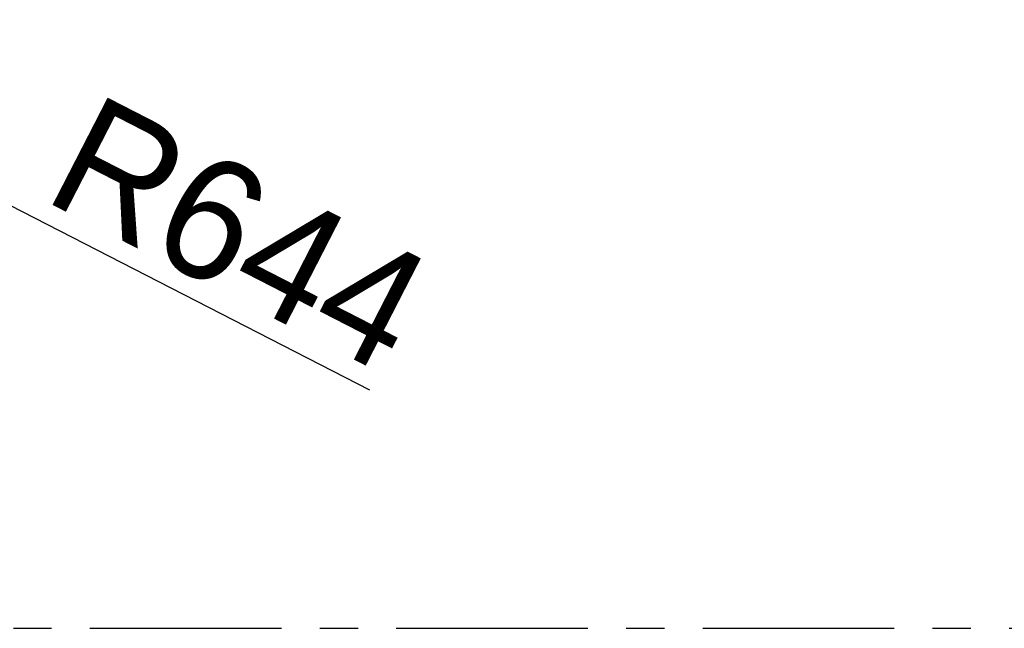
# Model space of a CAD drawing. Header units: millimetres. Extents: x -8713 to 3261, y -18743 to -8704.
# Tile 24 of 154: x -3450 to -2797, y -16094 to -15690. Entities that reach past the tile are written whole.
import ezdxf

# ---------------------------------------------------------------- set-up
doc = ezdxf.new("R2010")
doc.units = ezdxf.units.MM
doc.header["$LTSCALE"] = 10
doc.header["$PDSIZE"] = -1
doc.linetypes.add('CENTER', pattern=[50.8, 31.75, -6.35, 6.35, -6.35])
doc.linetypes.add('CENTERX2', pattern=[20.32, 12.7, -2.54, 2.54, -2.54])
doc.layers.get('Defpoints').update_dxf_attribs({"true_color": 0x5e5e5e})
doc.layers.add('中心线层', color=1, linetype='CENTER')
doc.dimstyles.new('ISO-25', dxfattribs={"dimscale": 20, "dimtxt": 4, "dimasz": 3.05, "dimexe": 3, "dimexo": 0.625, "dimtad": 1, "dimdec": 0, "dimtxsty": 'Standard', "dimcen": 2.5, "dimclrd": 1, "dimclre": 1, "dimclrt": 4, "dimadec": 1, "dimazin": 2, "dimtfac": 1, "dimtdec": 0, "dimtmove": 0, "dimatfit": 0, "dimfxl": 1, "dimarcsym": 0})

# ---------------------------------------------------------------- blocks, each defined once
blk = doc.blocks.new('*D172')
at = {"color": 1, "lineweight": -2, "transparency": 16777216}
for p, q in [((-4272.58, -15394.48), (-3699.94, -15688.46)), ((-3645.67, -15716.32), (-3217.84, -15935.95))]:
    blk.add_line(p, q, dxfattribs=at)
at = {"color": 1, "lineweight": 20, "transparency": 16777216}
blk.add_solid([(-3641.03, -15707.27), (-3650.31, -15725.36), (-3699.94, -15688.46)], dxfattribs=at)
at = {"layer": 'Defpoints', "color": 0, "lineweight": 20, "transparency": 16777216}
for p in [(-4272.58, -15394.48), (-3699.94, -15688.46)]:
    blk.add_point(p, dxfattribs=at)
at = {"color": 4, "transparency": 16777216, "insert": (-3304.14, -15832.63), "char_height": 80, "attachment_point": 5, "rotation": 332.82546}
blk.add_mtext('R644', dxfattribs=at)

msp = doc.modelspace()

# ---------------------------------------------------------------- linework, layer by layer
at = {"layer": '中心线层', "color": 2, "linetype": 'CENTERX2'}
msp.add_line((-6248.09, -16094.22), (-2297.07, -16094.22), dxfattribs=at)

# ---------------------------------------------------------------- dimensions: what is measured, and where the dimension line sits
dim = msp.add_radius_dim(center=(-4272.58, -15394.48), mpoint=(-3699.94, -15688.46), dimstyle='ISO-25')
dim.commit()
dim.dimension.update_dxf_attribs({"geometry": '*D172', "text_midpoint": (-3328.12, -15879.34), "dimtype": 164})

doc.saveas('drawing.dxf')
